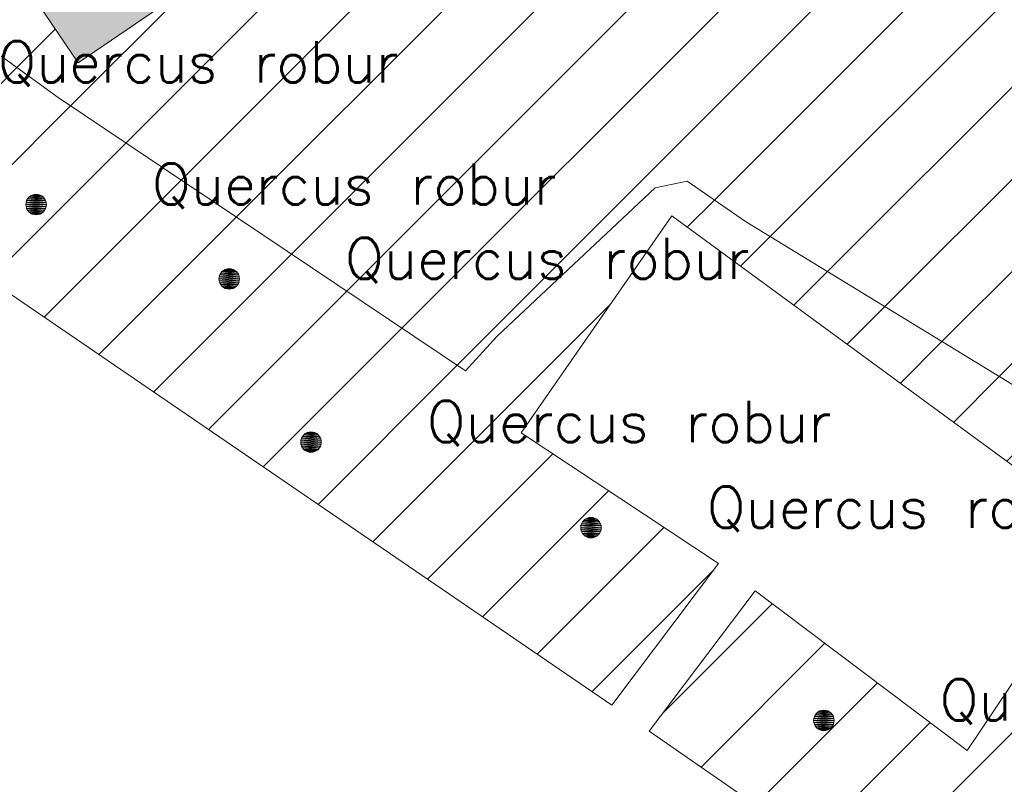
# Model space of a CAD drawing. Header units: metres. Extents: x 102852 to 107197, y 385458 to 392889.
# Tile 6 of 50: x 106671 to 106695, y 392522 to 392541. Entities that reach past the tile are written whole.
import ezdxf
from ezdxf.enums import TextEntityAlignment as Align

# ---------------------------------------------------------------- set-up
doc = ezdxf.new("R2010")
doc.units = ezdxf.units.M
for name, color, linetype, lineweight in [('0-BEPLANTING', 14, 'Continuous', 30), ('0-GRAS OM SPORTVELDEN', 2, 'Continuous', 30), ('0-VERHARDING', 5, 'Continuous', 30), ('B-WE-GR-STRUIK-G', 90, 'Continuous', 13), ('B-WE-IE-TERREINAFSCHEIDING_KUNSTMATIG_HEKWERK-G', 6, 'Continuous', 0), ('B-WE-VH-KANTVERHARDING-G', 60, 'Continuous', 13), ('Bomen', 84, 'Continuous', 0), ('Boomsoort', 10, 'Continuous', 0), ('N-WE-IE-TERREINAFSCHEIDING_KUNSTMATIG_HEKWERK-G', 6, 'Continuous', 0)]:
    doc.layers.add(name, color=color, linetype=linetype, lineweight=lineweight)
doc.styles.add('Style-txt', font='txt.shx')

# ---------------------------------------------------------------- blocks, each defined once
blk = doc.blocks.new('MPOLYGON_107')
at = {"layer": 'Bomen', "flags": 128}
for points in [[(106684.877, 392528.554), (106684.846, 392528.516), (106685.262, 392528.516)], [(106684.915, 392528.585), (106684.877, 392528.554), (106685.23, 392528.554)], [(106684.877, 392528.554), (106685.23, 392528.554), (106685.262, 392528.516)], [(106684.958, 392528.608), (106684.915, 392528.585), (106685.193, 392528.585)], [(106684.915, 392528.585), (106685.193, 392528.585), (106685.23, 392528.554)], [(106685.005, 392528.622), (106684.958, 392528.608), (106685.149, 392528.608)], [(106684.958, 392528.608), (106685.149, 392528.608), (106685.193, 392528.585)], [(106685.054, 392528.627), (106685.005, 392528.622), (106685.102, 392528.622)], [(106685.005, 392528.622), (106685.102, 392528.622), (106685.149, 392528.608)], [(106684.808, 392528.426), (106684.804, 392528.377), (106685.304, 392528.377)], [(106684.804, 392528.377), (106684.808, 392528.328), (106685.299, 392528.328)], [(106684.804, 392528.377), (106685.304, 392528.377), (106685.299, 392528.328)], [(106684.823, 392528.473), (106684.808, 392528.426), (106685.299, 392528.426)], [(106684.808, 392528.426), (106685.299, 392528.426), (106685.304, 392528.377)], [(106684.808, 392528.328), (106684.823, 392528.281), (106685.285, 392528.281)], [(106684.808, 392528.328), (106685.299, 392528.328), (106685.285, 392528.281)], [(106684.846, 392528.516), (106684.823, 392528.473), (106685.285, 392528.473)], [(106684.823, 392528.473), (106685.285, 392528.473), (106685.299, 392528.426)], [(106684.846, 392528.516), (106685.262, 392528.516), (106685.285, 392528.473)], [(106684.823, 392528.281), (106684.846, 392528.238), (106685.262, 392528.238)], [(106684.823, 392528.281), (106685.285, 392528.281), (106685.262, 392528.238)], [(106684.846, 392528.238), (106684.877, 392528.2), (106685.23, 392528.2)], [(106684.846, 392528.238), (106685.262, 392528.238), (106685.23, 392528.2)], [(106684.877, 392528.2), (106684.915, 392528.169), (106685.193, 392528.169)], [(106684.877, 392528.2), (106685.23, 392528.2), (106685.193, 392528.169)], [(106684.915, 392528.169), (106684.958, 392528.146), (106685.149, 392528.146)], [(106684.915, 392528.169), (106685.193, 392528.169), (106685.149, 392528.146)], [(106684.958, 392528.146), (106685.005, 392528.132), (106685.102, 392528.132)], [(106684.958, 392528.146), (106685.149, 392528.146), (106685.102, 392528.132)], [(106685.005, 392528.132), (106685.102, 392528.132), (106685.054, 392528.127)]]:
    blk.add_lwpolyline(points, close=True, dxfattribs=at)
at = {"layer": 'Bomen', "color": 74, "true_color": 0x55aa00, "flags": 128}
for points in [[(106684.846, 392528.516), (106684.877, 392528.554)], [(106684.877, 392528.554), (106684.915, 392528.585)], [(106684.915, 392528.585), (106684.958, 392528.608)], [(106684.958, 392528.608), (106685.005, 392528.622)], [(106685.005, 392528.622), (106685.054, 392528.627)], [(106685.054, 392528.627), (106685.102, 392528.622)], [(106685.102, 392528.622), (106685.149, 392528.608)], [(106685.149, 392528.608), (106685.193, 392528.585)], [(106685.193, 392528.585), (106685.23, 392528.554)], [(106685.23, 392528.554), (106685.262, 392528.516)], [(106684.804, 392528.377), (106684.808, 392528.426)], [(106684.808, 392528.328), (106684.804, 392528.377)], [(106684.808, 392528.426), (106684.823, 392528.473)], [(106684.823, 392528.281), (106684.808, 392528.328)], [(106684.823, 392528.473), (106684.846, 392528.516)], [(106685.262, 392528.516), (106685.285, 392528.473)], [(106685.285, 392528.473), (106685.299, 392528.426)], [(106685.299, 392528.328), (106685.285, 392528.281)], [(106685.299, 392528.426), (106685.304, 392528.377)], [(106685.304, 392528.377), (106685.299, 392528.328)], [(106684.846, 392528.238), (106684.823, 392528.281)], [(106684.877, 392528.2), (106684.846, 392528.238)], [(106684.915, 392528.169), (106684.877, 392528.2)], [(106684.958, 392528.146), (106684.915, 392528.169)], [(106685.005, 392528.132), (106684.958, 392528.146)], [(106685.054, 392528.127), (106685.005, 392528.132)], [(106685.102, 392528.132), (106685.054, 392528.127)], [(106685.149, 392528.146), (106685.102, 392528.132)], [(106685.193, 392528.169), (106685.149, 392528.146)], [(106685.23, 392528.2), (106685.193, 392528.169)], [(106685.262, 392528.238), (106685.23, 392528.2)], [(106685.285, 392528.281), (106685.262, 392528.238)]]:
    blk.add_lwpolyline(points, dxfattribs=at)
at = {"layer": 'Bomen'}
for points in [[(106684.877, 392528.554), (106684.846, 392528.516), (106685.262, 392528.516)], [(106684.915, 392528.585), (106684.877, 392528.554), (106685.23, 392528.554)], [(106684.877, 392528.554), (106685.23, 392528.554), (106685.262, 392528.516)], [(106684.958, 392528.608), (106684.915, 392528.585), (106685.193, 392528.585)], [(106684.915, 392528.585), (106685.193, 392528.585), (106685.23, 392528.554)], [(106685.005, 392528.622), (106684.958, 392528.608), (106685.149, 392528.608)], [(106684.958, 392528.608), (106685.149, 392528.608), (106685.193, 392528.585)], [(106685.054, 392528.627), (106685.005, 392528.622), (106685.102, 392528.622)], [(106685.005, 392528.622), (106685.102, 392528.622), (106685.149, 392528.608)], [(106684.808, 392528.426), (106684.804, 392528.377), (106685.304, 392528.377)], [(106684.823, 392528.473), (106684.808, 392528.426), (106685.299, 392528.426)], [(106684.808, 392528.426), (106685.299, 392528.426), (106685.304, 392528.377)], [(106684.846, 392528.516), (106684.823, 392528.473), (106685.285, 392528.473)], [(106684.823, 392528.473), (106685.285, 392528.473), (106685.299, 392528.426)], [(106684.846, 392528.516), (106685.262, 392528.516), (106685.285, 392528.473)]]:
    blk.add_solid(points, dxfattribs=at)
at = {"layer": 'Bomen', "extrusion": (0, 0, -1)}
for points in [[(-106684.804, 392528.377), (-106684.808, 392528.328), (-106685.299, 392528.328)], [(-106684.804, 392528.377), (-106685.304, 392528.377), (-106685.299, 392528.328)], [(-106684.808, 392528.328), (-106684.823, 392528.281), (-106685.285, 392528.281)], [(-106684.808, 392528.328), (-106685.299, 392528.328), (-106685.285, 392528.281)], [(-106684.823, 392528.281), (-106684.846, 392528.238), (-106685.262, 392528.238)], [(-106684.823, 392528.281), (-106685.285, 392528.281), (-106685.262, 392528.238)], [(-106684.846, 392528.238), (-106684.877, 392528.2), (-106685.23, 392528.2)], [(-106684.846, 392528.238), (-106685.262, 392528.238), (-106685.23, 392528.2)], [(-106684.877, 392528.2), (-106684.915, 392528.169), (-106685.193, 392528.169)], [(-106684.877, 392528.2), (-106685.23, 392528.2), (-106685.193, 392528.169)], [(-106684.915, 392528.169), (-106684.958, 392528.146), (-106685.149, 392528.146)], [(-106684.915, 392528.169), (-106685.193, 392528.169), (-106685.149, 392528.146)], [(-106684.958, 392528.146), (-106685.005, 392528.132), (-106685.102, 392528.132)], [(-106684.958, 392528.146), (-106685.149, 392528.146), (-106685.102, 392528.132)], [(-106685.005, 392528.132), (-106685.102, 392528.132), (-106685.054, 392528.127)]]:
    blk.add_solid(points, dxfattribs=at)
blk = doc.blocks.new('MPOLYGON_121')
at = {"layer": 'Bomen', "flags": 128}
for points in [[(106671.454, 392536.471), (106671.411, 392536.448), (106671.689, 392536.448)], [(106671.501, 392536.485), (106671.454, 392536.471), (106671.646, 392536.471)], [(106671.454, 392536.471), (106671.646, 392536.471), (106671.689, 392536.448)], [(106671.55, 392536.49), (106671.501, 392536.485), (106671.599, 392536.485)], [(106671.501, 392536.485), (106671.599, 392536.485), (106671.646, 392536.471)], [(106671.305, 392536.289), (106671.3, 392536.24), (106671.8, 392536.24)], [(106671.3, 392536.24), (106671.305, 392536.191), (106671.795, 392536.191)], [(106671.3, 392536.24), (106671.8, 392536.24), (106671.795, 392536.191)], [(106671.319, 392536.336), (106671.305, 392536.289), (106671.795, 392536.289)], [(106671.305, 392536.289), (106671.795, 392536.289), (106671.8, 392536.24)], [(106671.342, 392536.379), (106671.319, 392536.336), (106671.781, 392536.336)], [(106671.319, 392536.336), (106671.781, 392536.336), (106671.795, 392536.289)], [(106671.373, 392536.417), (106671.342, 392536.379), (106671.758, 392536.379)], [(106671.342, 392536.379), (106671.758, 392536.379), (106671.781, 392536.336)], [(106671.411, 392536.448), (106671.373, 392536.417), (106671.727, 392536.417)], [(106671.373, 392536.417), (106671.727, 392536.417), (106671.758, 392536.379)], [(106671.411, 392536.448), (106671.689, 392536.448), (106671.727, 392536.417)], [(106671.305, 392536.191), (106671.319, 392536.144), (106671.781, 392536.144)], [(106671.305, 392536.191), (106671.795, 392536.191), (106671.781, 392536.144)], [(106671.319, 392536.144), (106671.342, 392536.101), (106671.758, 392536.101)], [(106671.319, 392536.144), (106671.781, 392536.144), (106671.758, 392536.101)], [(106671.342, 392536.101), (106671.373, 392536.063), (106671.727, 392536.063)], [(106671.342, 392536.101), (106671.758, 392536.101), (106671.727, 392536.063)], [(106671.373, 392536.063), (106671.411, 392536.032), (106671.689, 392536.032)], [(106671.373, 392536.063), (106671.727, 392536.063), (106671.689, 392536.032)], [(106671.411, 392536.032), (106671.454, 392536.009), (106671.646, 392536.009)], [(106671.411, 392536.032), (106671.689, 392536.032), (106671.646, 392536.009)], [(106671.454, 392536.009), (106671.501, 392535.995), (106671.599, 392535.995)], [(106671.454, 392536.009), (106671.646, 392536.009), (106671.599, 392535.995)], [(106671.501, 392535.995), (106671.599, 392535.995), (106671.55, 392535.99)]]:
    blk.add_lwpolyline(points, close=True, dxfattribs=at)
at = {"layer": 'Bomen', "color": 74, "true_color": 0x55aa00, "flags": 128}
for points in [[(106671.411, 392536.448), (106671.454, 392536.471)], [(106671.454, 392536.471), (106671.501, 392536.485)], [(106671.501, 392536.485), (106671.55, 392536.49)], [(106671.55, 392536.49), (106671.599, 392536.485)], [(106671.599, 392536.485), (106671.646, 392536.471)], [(106671.646, 392536.471), (106671.689, 392536.448)], [(106671.3, 392536.24), (106671.305, 392536.289)], [(106671.305, 392536.191), (106671.3, 392536.24)], [(106671.305, 392536.289), (106671.319, 392536.336)], [(106671.319, 392536.336), (106671.342, 392536.379)], [(106671.342, 392536.379), (106671.373, 392536.417)], [(106671.373, 392536.417), (106671.411, 392536.448)], [(106671.689, 392536.448), (106671.727, 392536.417)], [(106671.727, 392536.417), (106671.758, 392536.379)], [(106671.758, 392536.379), (106671.781, 392536.336)], [(106671.781, 392536.336), (106671.795, 392536.289)], [(106671.795, 392536.289), (106671.8, 392536.24)], [(106671.8, 392536.24), (106671.795, 392536.191)], [(106671.319, 392536.144), (106671.305, 392536.191)], [(106671.342, 392536.101), (106671.319, 392536.144)], [(106671.373, 392536.063), (106671.342, 392536.101)], [(106671.411, 392536.032), (106671.373, 392536.063)], [(106671.454, 392536.009), (106671.411, 392536.032)], [(106671.501, 392535.995), (106671.454, 392536.009)], [(106671.55, 392535.99), (106671.501, 392535.995)], [(106671.599, 392535.995), (106671.55, 392535.99)], [(106671.646, 392536.009), (106671.599, 392535.995)], [(106671.689, 392536.032), (106671.646, 392536.009)], [(106671.727, 392536.063), (106671.689, 392536.032)], [(106671.758, 392536.101), (106671.727, 392536.063)], [(106671.781, 392536.144), (106671.758, 392536.101)], [(106671.795, 392536.191), (106671.781, 392536.144)]]:
    blk.add_lwpolyline(points, dxfattribs=at)
at = {"layer": 'Bomen'}
for points in [[(106671.454, 392536.471), (106671.411, 392536.448), (106671.689, 392536.448)], [(106671.501, 392536.485), (106671.454, 392536.471), (106671.646, 392536.471)], [(106671.454, 392536.471), (106671.646, 392536.471), (106671.689, 392536.448)], [(106671.55, 392536.49), (106671.501, 392536.485), (106671.599, 392536.485)], [(106671.501, 392536.485), (106671.599, 392536.485), (106671.646, 392536.471)], [(106671.305, 392536.289), (106671.3, 392536.24), (106671.8, 392536.24)], [(106671.319, 392536.336), (106671.305, 392536.289), (106671.795, 392536.289)], [(106671.305, 392536.289), (106671.795, 392536.289), (106671.8, 392536.24)], [(106671.342, 392536.379), (106671.319, 392536.336), (106671.781, 392536.336)], [(106671.319, 392536.336), (106671.781, 392536.336), (106671.795, 392536.289)], [(106671.373, 392536.417), (106671.342, 392536.379), (106671.758, 392536.379)], [(106671.342, 392536.379), (106671.758, 392536.379), (106671.781, 392536.336)], [(106671.411, 392536.448), (106671.373, 392536.417), (106671.727, 392536.417)], [(106671.373, 392536.417), (106671.727, 392536.417), (106671.758, 392536.379)], [(106671.411, 392536.448), (106671.689, 392536.448), (106671.727, 392536.417)]]:
    blk.add_solid(points, dxfattribs=at)
at = {"layer": 'Bomen', "extrusion": (0, 0, -1)}
for points in [[(-106671.3, 392536.24), (-106671.305, 392536.191), (-106671.795, 392536.191)], [(-106671.3, 392536.24), (-106671.8, 392536.24), (-106671.795, 392536.191)], [(-106671.305, 392536.191), (-106671.319, 392536.144), (-106671.781, 392536.144)], [(-106671.305, 392536.191), (-106671.795, 392536.191), (-106671.781, 392536.144)], [(-106671.319, 392536.144), (-106671.342, 392536.101), (-106671.758, 392536.101)], [(-106671.319, 392536.144), (-106671.781, 392536.144), (-106671.758, 392536.101)], [(-106671.342, 392536.101), (-106671.373, 392536.063), (-106671.727, 392536.063)], [(-106671.342, 392536.101), (-106671.758, 392536.101), (-106671.727, 392536.063)], [(-106671.373, 392536.063), (-106671.411, 392536.032), (-106671.689, 392536.032)], [(-106671.373, 392536.063), (-106671.727, 392536.063), (-106671.689, 392536.032)], [(-106671.411, 392536.032), (-106671.454, 392536.009), (-106671.646, 392536.009)], [(-106671.411, 392536.032), (-106671.689, 392536.032), (-106671.646, 392536.009)], [(-106671.454, 392536.009), (-106671.501, 392535.995), (-106671.599, 392535.995)], [(-106671.454, 392536.009), (-106671.646, 392536.009), (-106671.599, 392535.995)], [(-106671.501, 392535.995), (-106671.599, 392535.995), (-106671.55, 392535.99)]]:
    blk.add_solid(points, dxfattribs=at)
blk = doc.blocks.new('MPOLYGON_122')
at = {"layer": 'Bomen', "flags": 128}
for points in [[(106676.042, 392534.569), (106676.019, 392534.526), (106676.481, 392534.526)], [(106676.073, 392534.607), (106676.042, 392534.569), (106676.458, 392534.569)], [(106676.042, 392534.569), (106676.458, 392534.569), (106676.481, 392534.526)], [(106676.111, 392534.638), (106676.073, 392534.607), (106676.427, 392534.607)], [(106676.073, 392534.607), (106676.427, 392534.607), (106676.458, 392534.569)], [(106676.154, 392534.661), (106676.111, 392534.638), (106676.389, 392534.638)], [(106676.111, 392534.638), (106676.389, 392534.638), (106676.427, 392534.607)], [(106676.201, 392534.675), (106676.154, 392534.661), (106676.346, 392534.661)], [(106676.154, 392534.661), (106676.346, 392534.661), (106676.389, 392534.638)], [(106676.25, 392534.68), (106676.201, 392534.675), (106676.299, 392534.675)], [(106676.201, 392534.675), (106676.299, 392534.675), (106676.346, 392534.661)], [(106676.005, 392534.479), (106676, 392534.43), (106676.5, 392534.43)], [(106676, 392534.43), (106676.005, 392534.381), (106676.495, 392534.381)], [(106676, 392534.43), (106676.5, 392534.43), (106676.495, 392534.381)], [(106676.019, 392534.526), (106676.005, 392534.479), (106676.495, 392534.479)], [(106676.005, 392534.479), (106676.495, 392534.479), (106676.5, 392534.43)], [(106676.005, 392534.381), (106676.019, 392534.334), (106676.481, 392534.334)], [(106676.005, 392534.381), (106676.495, 392534.381), (106676.481, 392534.334)], [(106676.019, 392534.526), (106676.481, 392534.526), (106676.495, 392534.479)], [(106676.019, 392534.334), (106676.042, 392534.291), (106676.458, 392534.291)], [(106676.019, 392534.334), (106676.481, 392534.334), (106676.458, 392534.291)], [(106676.042, 392534.291), (106676.073, 392534.253), (106676.427, 392534.253)], [(106676.042, 392534.291), (106676.458, 392534.291), (106676.427, 392534.253)], [(106676.073, 392534.253), (106676.111, 392534.222), (106676.389, 392534.222)], [(106676.073, 392534.253), (106676.427, 392534.253), (106676.389, 392534.222)], [(106676.111, 392534.222), (106676.154, 392534.199), (106676.346, 392534.199)], [(106676.111, 392534.222), (106676.389, 392534.222), (106676.346, 392534.199)], [(106676.154, 392534.199), (106676.201, 392534.185), (106676.299, 392534.185)], [(106676.154, 392534.199), (106676.346, 392534.199), (106676.299, 392534.185)], [(106676.201, 392534.185), (106676.299, 392534.185), (106676.25, 392534.18)]]:
    blk.add_lwpolyline(points, close=True, dxfattribs=at)
at = {"layer": 'Bomen', "color": 74, "true_color": 0x55aa00, "flags": 128}
for points in [[(106676.019, 392534.526), (106676.042, 392534.569)], [(106676.042, 392534.569), (106676.073, 392534.607)], [(106676.073, 392534.607), (106676.111, 392534.638)], [(106676.111, 392534.638), (106676.154, 392534.661)], [(106676.154, 392534.661), (106676.201, 392534.675)], [(106676.201, 392534.675), (106676.25, 392534.68)], [(106676.25, 392534.68), (106676.299, 392534.675)], [(106676.299, 392534.675), (106676.346, 392534.661)], [(106676.346, 392534.661), (106676.389, 392534.638)], [(106676.389, 392534.638), (106676.427, 392534.607)], [(106676.427, 392534.607), (106676.458, 392534.569)], [(106676.458, 392534.569), (106676.481, 392534.526)], [(106676, 392534.43), (106676.005, 392534.479)], [(106676.005, 392534.381), (106676, 392534.43)], [(106676.005, 392534.479), (106676.019, 392534.526)], [(106676.019, 392534.334), (106676.005, 392534.381)], [(106676.042, 392534.291), (106676.019, 392534.334)], [(106676.481, 392534.334), (106676.458, 392534.291)], [(106676.481, 392534.526), (106676.495, 392534.479)], [(106676.495, 392534.381), (106676.481, 392534.334)], [(106676.495, 392534.479), (106676.5, 392534.43)], [(106676.5, 392534.43), (106676.495, 392534.381)], [(106676.073, 392534.253), (106676.042, 392534.291)], [(106676.111, 392534.222), (106676.073, 392534.253)], [(106676.154, 392534.199), (106676.111, 392534.222)], [(106676.201, 392534.185), (106676.154, 392534.199)], [(106676.25, 392534.18), (106676.201, 392534.185)], [(106676.299, 392534.185), (106676.25, 392534.18)], [(106676.346, 392534.199), (106676.299, 392534.185)], [(106676.389, 392534.222), (106676.346, 392534.199)], [(106676.427, 392534.253), (106676.389, 392534.222)], [(106676.458, 392534.291), (106676.427, 392534.253)]]:
    blk.add_lwpolyline(points, dxfattribs=at)
at = {"layer": 'Bomen'}
for points in [[(106676.042, 392534.569), (106676.019, 392534.526), (106676.481, 392534.526)], [(106676.073, 392534.607), (106676.042, 392534.569), (106676.458, 392534.569)], [(106676.042, 392534.569), (106676.458, 392534.569), (106676.481, 392534.526)], [(106676.111, 392534.638), (106676.073, 392534.607), (106676.427, 392534.607)], [(106676.073, 392534.607), (106676.427, 392534.607), (106676.458, 392534.569)], [(106676.154, 392534.661), (106676.111, 392534.638), (106676.389, 392534.638)], [(106676.111, 392534.638), (106676.389, 392534.638), (106676.427, 392534.607)], [(106676.201, 392534.675), (106676.154, 392534.661), (106676.346, 392534.661)], [(106676.154, 392534.661), (106676.346, 392534.661), (106676.389, 392534.638)], [(106676.25, 392534.68), (106676.201, 392534.675), (106676.299, 392534.675)], [(106676.201, 392534.675), (106676.299, 392534.675), (106676.346, 392534.661)], [(106676.005, 392534.479), (106676, 392534.43), (106676.5, 392534.43)], [(106676.019, 392534.526), (106676.005, 392534.479), (106676.495, 392534.479)], [(106676.005, 392534.479), (106676.495, 392534.479), (106676.5, 392534.43)], [(106676.019, 392534.526), (106676.481, 392534.526), (106676.495, 392534.479)]]:
    blk.add_solid(points, dxfattribs=at)
at = {"layer": 'Bomen', "extrusion": (0, 0, -1)}
for points in [[(-106676, 392534.43), (-106676.005, 392534.381), (-106676.495, 392534.381)], [(-106676, 392534.43), (-106676.5, 392534.43), (-106676.495, 392534.381)], [(-106676.005, 392534.381), (-106676.019, 392534.334), (-106676.481, 392534.334)], [(-106676.005, 392534.381), (-106676.495, 392534.381), (-106676.481, 392534.334)], [(-106676.019, 392534.334), (-106676.042, 392534.291), (-106676.458, 392534.291)], [(-106676.019, 392534.334), (-106676.481, 392534.334), (-106676.458, 392534.291)], [(-106676.042, 392534.291), (-106676.073, 392534.253), (-106676.427, 392534.253)], [(-106676.042, 392534.291), (-106676.458, 392534.291), (-106676.427, 392534.253)], [(-106676.073, 392534.253), (-106676.111, 392534.222), (-106676.389, 392534.222)], [(-106676.073, 392534.253), (-106676.427, 392534.253), (-106676.389, 392534.222)], [(-106676.111, 392534.222), (-106676.154, 392534.199), (-106676.346, 392534.199)], [(-106676.111, 392534.222), (-106676.389, 392534.222), (-106676.346, 392534.199)], [(-106676.154, 392534.199), (-106676.201, 392534.185), (-106676.299, 392534.185)], [(-106676.154, 392534.199), (-106676.346, 392534.199), (-106676.299, 392534.185)], [(-106676.201, 392534.185), (-106676.299, 392534.185), (-106676.25, 392534.18)]]:
    blk.add_solid(points, dxfattribs=at)
blk = doc.blocks.new('MPOLYGON_123')
at = {"layer": 'Bomen', "flags": 128}
for points in [[(106678.191, 392530.705), (106678.144, 392530.691), (106678.336, 392530.691)], [(106678.24, 392530.71), (106678.191, 392530.705), (106678.289, 392530.705)], [(106678.191, 392530.705), (106678.289, 392530.705), (106678.336, 392530.691)], [(106677.995, 392530.509), (106677.99, 392530.46), (106678.49, 392530.46)], [(106677.99, 392530.46), (106677.995, 392530.411), (106678.485, 392530.411)], [(106677.99, 392530.46), (106678.49, 392530.46), (106678.485, 392530.411)], [(106678.009, 392530.556), (106677.995, 392530.509), (106678.485, 392530.509)], [(106677.995, 392530.509), (106678.485, 392530.509), (106678.49, 392530.46)], [(106678.032, 392530.599), (106678.009, 392530.556), (106678.471, 392530.556)], [(106678.009, 392530.556), (106678.471, 392530.556), (106678.485, 392530.509)], [(106678.063, 392530.637), (106678.032, 392530.599), (106678.448, 392530.599)], [(106678.032, 392530.599), (106678.448, 392530.599), (106678.471, 392530.556)], [(106678.101, 392530.668), (106678.063, 392530.637), (106678.417, 392530.637)], [(106678.063, 392530.637), (106678.417, 392530.637), (106678.448, 392530.599)], [(106678.144, 392530.691), (106678.101, 392530.668), (106678.379, 392530.668)], [(106678.101, 392530.668), (106678.379, 392530.668), (106678.417, 392530.637)], [(106678.144, 392530.691), (106678.336, 392530.691), (106678.379, 392530.668)], [(106677.995, 392530.411), (106678.009, 392530.364), (106678.471, 392530.364)], [(106677.995, 392530.411), (106678.485, 392530.411), (106678.471, 392530.364)], [(106678.009, 392530.364), (106678.032, 392530.321), (106678.448, 392530.321)], [(106678.009, 392530.364), (106678.471, 392530.364), (106678.448, 392530.321)], [(106678.032, 392530.321), (106678.063, 392530.283), (106678.417, 392530.283)], [(106678.032, 392530.321), (106678.448, 392530.321), (106678.417, 392530.283)], [(106678.063, 392530.283), (106678.101, 392530.252), (106678.379, 392530.252)], [(106678.063, 392530.283), (106678.417, 392530.283), (106678.379, 392530.252)], [(106678.101, 392530.252), (106678.144, 392530.229), (106678.336, 392530.229)], [(106678.101, 392530.252), (106678.379, 392530.252), (106678.336, 392530.229)], [(106678.144, 392530.229), (106678.191, 392530.215), (106678.289, 392530.215)], [(106678.144, 392530.229), (106678.336, 392530.229), (106678.289, 392530.215)], [(106678.191, 392530.215), (106678.289, 392530.215), (106678.24, 392530.21)]]:
    blk.add_lwpolyline(points, close=True, dxfattribs=at)
at = {"layer": 'Bomen', "color": 74, "true_color": 0x55aa00, "flags": 128}
for points in [[(106678.144, 392530.691), (106678.191, 392530.705)], [(106678.191, 392530.705), (106678.24, 392530.71)], [(106678.24, 392530.71), (106678.289, 392530.705)], [(106678.289, 392530.705), (106678.336, 392530.691)], [(106677.99, 392530.46), (106677.995, 392530.509)], [(106677.995, 392530.411), (106677.99, 392530.46)], [(106677.995, 392530.509), (106678.009, 392530.556)], [(106678.009, 392530.556), (106678.032, 392530.599)], [(106678.032, 392530.599), (106678.063, 392530.637)], [(106678.063, 392530.637), (106678.101, 392530.668)], [(106678.101, 392530.668), (106678.144, 392530.691)], [(106678.336, 392530.691), (106678.379, 392530.668)], [(106678.379, 392530.668), (106678.417, 392530.637)], [(106678.417, 392530.637), (106678.448, 392530.599)], [(106678.448, 392530.599), (106678.471, 392530.556)], [(106678.471, 392530.556), (106678.485, 392530.509)], [(106678.485, 392530.509), (106678.49, 392530.46)], [(106678.49, 392530.46), (106678.485, 392530.411)], [(106678.009, 392530.364), (106677.995, 392530.411)], [(106678.032, 392530.321), (106678.009, 392530.364)], [(106678.063, 392530.283), (106678.032, 392530.321)], [(106678.101, 392530.252), (106678.063, 392530.283)], [(106678.144, 392530.229), (106678.101, 392530.252)], [(106678.191, 392530.215), (106678.144, 392530.229)], [(106678.336, 392530.229), (106678.289, 392530.215)], [(106678.379, 392530.252), (106678.336, 392530.229)], [(106678.417, 392530.283), (106678.379, 392530.252)], [(106678.448, 392530.321), (106678.417, 392530.283)], [(106678.471, 392530.364), (106678.448, 392530.321)], [(106678.485, 392530.411), (106678.471, 392530.364)], [(106678.24, 392530.21), (106678.191, 392530.215)], [(106678.289, 392530.215), (106678.24, 392530.21)]]:
    blk.add_lwpolyline(points, dxfattribs=at)
at = {"layer": 'Bomen'}
for points in [[(106678.191, 392530.705), (106678.144, 392530.691), (106678.336, 392530.691)], [(106678.24, 392530.71), (106678.191, 392530.705), (106678.289, 392530.705)], [(106678.191, 392530.705), (106678.289, 392530.705), (106678.336, 392530.691)], [(106677.995, 392530.509), (106677.99, 392530.46), (106678.49, 392530.46)], [(106678.009, 392530.556), (106677.995, 392530.509), (106678.485, 392530.509)], [(106677.995, 392530.509), (106678.485, 392530.509), (106678.49, 392530.46)], [(106678.032, 392530.599), (106678.009, 392530.556), (106678.471, 392530.556)], [(106678.009, 392530.556), (106678.471, 392530.556), (106678.485, 392530.509)], [(106678.063, 392530.637), (106678.032, 392530.599), (106678.448, 392530.599)], [(106678.032, 392530.599), (106678.448, 392530.599), (106678.471, 392530.556)], [(106678.101, 392530.668), (106678.063, 392530.637), (106678.417, 392530.637)], [(106678.063, 392530.637), (106678.417, 392530.637), (106678.448, 392530.599)], [(106678.144, 392530.691), (106678.101, 392530.668), (106678.379, 392530.668)], [(106678.101, 392530.668), (106678.379, 392530.668), (106678.417, 392530.637)], [(106678.144, 392530.691), (106678.336, 392530.691), (106678.379, 392530.668)]]:
    blk.add_solid(points, dxfattribs=at)
at = {"layer": 'Bomen', "extrusion": (0, 0, -1)}
for points in [[(-106677.99, 392530.46), (-106677.995, 392530.411), (-106678.485, 392530.411)], [(-106677.99, 392530.46), (-106678.49, 392530.46), (-106678.485, 392530.411)], [(-106677.995, 392530.411), (-106678.009, 392530.364), (-106678.471, 392530.364)], [(-106677.995, 392530.411), (-106678.485, 392530.411), (-106678.471, 392530.364)], [(-106678.009, 392530.364), (-106678.032, 392530.321), (-106678.448, 392530.321)], [(-106678.009, 392530.364), (-106678.471, 392530.364), (-106678.448, 392530.321)], [(-106678.032, 392530.321), (-106678.063, 392530.283), (-106678.417, 392530.283)], [(-106678.032, 392530.321), (-106678.448, 392530.321), (-106678.417, 392530.283)], [(-106678.063, 392530.283), (-106678.101, 392530.252), (-106678.379, 392530.252)], [(-106678.063, 392530.283), (-106678.417, 392530.283), (-106678.379, 392530.252)], [(-106678.101, 392530.252), (-106678.144, 392530.229), (-106678.336, 392530.229)], [(-106678.101, 392530.252), (-106678.379, 392530.252), (-106678.336, 392530.229)], [(-106678.144, 392530.229), (-106678.191, 392530.215), (-106678.289, 392530.215)], [(-106678.144, 392530.229), (-106678.336, 392530.229), (-106678.289, 392530.215)], [(-106678.191, 392530.215), (-106678.289, 392530.215), (-106678.24, 392530.21)]]:
    blk.add_solid(points, dxfattribs=at)
blk = doc.blocks.new('MPOLYGON_210')
at = {"layer": 'Bomen', "flags": 128}
for points in [[(106690.492, 392523.783), (106690.478, 392523.736), (106690.968, 392523.736)], [(106690.515, 392523.826), (106690.492, 392523.783), (106690.954, 392523.783)], [(106690.492, 392523.783), (106690.954, 392523.783), (106690.968, 392523.736)], [(106690.546, 392523.864), (106690.515, 392523.826), (106690.931, 392523.826)], [(106690.515, 392523.826), (106690.931, 392523.826), (106690.954, 392523.783)], [(106690.584, 392523.895), (106690.546, 392523.864), (106690.9, 392523.864)], [(106690.546, 392523.864), (106690.9, 392523.864), (106690.931, 392523.826)], [(106690.627, 392523.918), (106690.584, 392523.895), (106690.862, 392523.895)], [(106690.584, 392523.895), (106690.862, 392523.895), (106690.9, 392523.864)], [(106690.674, 392523.932), (106690.627, 392523.918), (106690.819, 392523.918)], [(106690.627, 392523.918), (106690.819, 392523.918), (106690.862, 392523.895)], [(106690.723, 392523.937), (106690.674, 392523.932), (106690.772, 392523.932)], [(106690.674, 392523.932), (106690.772, 392523.932), (106690.819, 392523.918)], [(106690.478, 392523.736), (106690.473, 392523.687), (106690.973, 392523.687)], [(106690.473, 392523.687), (106690.478, 392523.638), (106690.968, 392523.638)], [(106690.473, 392523.687), (106690.973, 392523.687), (106690.968, 392523.638)], [(106690.478, 392523.736), (106690.968, 392523.736), (106690.973, 392523.687)], [(106690.478, 392523.638), (106690.492, 392523.591), (106690.954, 392523.591)], [(106690.478, 392523.638), (106690.968, 392523.638), (106690.954, 392523.591)], [(106690.492, 392523.591), (106690.515, 392523.548), (106690.931, 392523.548)], [(106690.492, 392523.591), (106690.954, 392523.591), (106690.931, 392523.548)], [(106690.515, 392523.548), (106690.546, 392523.51), (106690.9, 392523.51)], [(106690.515, 392523.548), (106690.931, 392523.548), (106690.9, 392523.51)], [(106690.546, 392523.51), (106690.584, 392523.479), (106690.862, 392523.479)], [(106690.546, 392523.51), (106690.9, 392523.51), (106690.862, 392523.479)], [(106690.584, 392523.479), (106690.627, 392523.456), (106690.819, 392523.456)], [(106690.584, 392523.479), (106690.862, 392523.479), (106690.819, 392523.456)], [(106690.627, 392523.456), (106690.674, 392523.442), (106690.772, 392523.442)], [(106690.627, 392523.456), (106690.819, 392523.456), (106690.772, 392523.442)], [(106690.674, 392523.442), (106690.772, 392523.442), (106690.723, 392523.437)]]:
    blk.add_lwpolyline(points, close=True, dxfattribs=at)
at = {"layer": 'Bomen', "color": 74, "true_color": 0x55aa00, "flags": 128}
for points in [[(106690.478, 392523.736), (106690.492, 392523.783)], [(106690.492, 392523.783), (106690.515, 392523.826)], [(106690.515, 392523.826), (106690.546, 392523.864)], [(106690.546, 392523.864), (106690.584, 392523.895)], [(106690.584, 392523.895), (106690.627, 392523.918)], [(106690.627, 392523.918), (106690.674, 392523.932)], [(106690.674, 392523.932), (106690.723, 392523.937)], [(106690.723, 392523.937), (106690.772, 392523.932)], [(106690.772, 392523.932), (106690.819, 392523.918)], [(106690.819, 392523.918), (106690.862, 392523.895)], [(106690.862, 392523.895), (106690.9, 392523.864)], [(106690.9, 392523.864), (106690.931, 392523.826)], [(106690.931, 392523.826), (106690.954, 392523.783)], [(106690.954, 392523.783), (106690.968, 392523.736)], [(106690.473, 392523.687), (106690.478, 392523.736)], [(106690.478, 392523.638), (106690.473, 392523.687)], [(106690.492, 392523.591), (106690.478, 392523.638)], [(106690.515, 392523.548), (106690.492, 392523.591)], [(106690.546, 392523.51), (106690.515, 392523.548)], [(106690.584, 392523.479), (106690.546, 392523.51)], [(106690.9, 392523.51), (106690.862, 392523.479)], [(106690.931, 392523.548), (106690.9, 392523.51)], [(106690.954, 392523.591), (106690.931, 392523.548)], [(106690.968, 392523.638), (106690.954, 392523.591)], [(106690.968, 392523.736), (106690.973, 392523.687)], [(106690.973, 392523.687), (106690.968, 392523.638)], [(106690.627, 392523.456), (106690.584, 392523.479)], [(106690.674, 392523.442), (106690.627, 392523.456)], [(106690.723, 392523.437), (106690.674, 392523.442)], [(106690.772, 392523.442), (106690.723, 392523.437)], [(106690.819, 392523.456), (106690.772, 392523.442)], [(106690.862, 392523.479), (106690.819, 392523.456)]]:
    blk.add_lwpolyline(points, dxfattribs=at)
at = {"layer": 'Bomen'}
for points in [[(106690.492, 392523.783), (106690.478, 392523.736), (106690.968, 392523.736)], [(106690.515, 392523.826), (106690.492, 392523.783), (106690.954, 392523.783)], [(106690.492, 392523.783), (106690.954, 392523.783), (106690.968, 392523.736)], [(106690.546, 392523.864), (106690.515, 392523.826), (106690.931, 392523.826)], [(106690.515, 392523.826), (106690.931, 392523.826), (106690.954, 392523.783)], [(106690.584, 392523.895), (106690.546, 392523.864), (106690.9, 392523.864)], [(106690.546, 392523.864), (106690.9, 392523.864), (106690.931, 392523.826)], [(106690.627, 392523.918), (106690.584, 392523.895), (106690.862, 392523.895)], [(106690.584, 392523.895), (106690.862, 392523.895), (106690.9, 392523.864)], [(106690.674, 392523.932), (106690.627, 392523.918), (106690.819, 392523.918)], [(106690.627, 392523.918), (106690.819, 392523.918), (106690.862, 392523.895)], [(106690.723, 392523.937), (106690.674, 392523.932), (106690.772, 392523.932)], [(106690.674, 392523.932), (106690.772, 392523.932), (106690.819, 392523.918)], [(106690.478, 392523.736), (106690.473, 392523.687), (106690.973, 392523.687)], [(106690.478, 392523.736), (106690.968, 392523.736), (106690.973, 392523.687)]]:
    blk.add_solid(points, dxfattribs=at)
at = {"layer": 'Bomen', "extrusion": (0, 0, -1)}
for points in [[(-106690.473, 392523.687), (-106690.478, 392523.638), (-106690.968, 392523.638)], [(-106690.473, 392523.687), (-106690.973, 392523.687), (-106690.968, 392523.638)], [(-106690.478, 392523.638), (-106690.492, 392523.591), (-106690.954, 392523.591)], [(-106690.478, 392523.638), (-106690.968, 392523.638), (-106690.954, 392523.591)], [(-106690.492, 392523.591), (-106690.515, 392523.548), (-106690.931, 392523.548)], [(-106690.492, 392523.591), (-106690.954, 392523.591), (-106690.931, 392523.548)], [(-106690.515, 392523.548), (-106690.546, 392523.51), (-106690.9, 392523.51)], [(-106690.515, 392523.548), (-106690.931, 392523.548), (-106690.9, 392523.51)], [(-106690.546, 392523.51), (-106690.584, 392523.479), (-106690.862, 392523.479)], [(-106690.546, 392523.51), (-106690.9, 392523.51), (-106690.862, 392523.479)], [(-106690.584, 392523.479), (-106690.627, 392523.456), (-106690.819, 392523.456)], [(-106690.584, 392523.479), (-106690.862, 392523.479), (-106690.819, 392523.456)], [(-106690.627, 392523.456), (-106690.674, 392523.442), (-106690.772, 392523.442)], [(-106690.627, 392523.456), (-106690.819, 392523.456), (-106690.772, 392523.442)], [(-106690.674, 392523.442), (-106690.772, 392523.442), (-106690.723, 392523.437)]]:
    blk.add_solid(points, dxfattribs=at)

msp = doc.modelspace()

# ---------------------------------------------------------------- hatches: boundary and pattern name
at = {"layer": '0-BEPLANTING'}
h = msp.add_hatch(dxfattribs=at)
h.set_pattern_fill('ANSI31', color=256, scale=0.1, pattern_type=2)
h.set_pattern_definition([(45, (0, 0), (-1.122532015, 1.122532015), [])])
h.paths.add_polyline_path([(106719.632, 392514.245), (106718.938, 392514.99), (106718.18, 392514.849), (106716.754, 392513.849), (106712.076, 392510.359), (106711.573, 392510.138), (106701.692, 392517.539), (106697.188, 392521.135), (106696.202, 392522.772), (106696.322, 392524.316), (106699.222, 392528.246), (106697.274, 392530.659), (106688.818, 392535.824), (106687.392, 392536.807), (106686.619, 392536.643), (106682.769, 392533.036), (106682.004, 392532.194), (106672.084, 392538.844), (106661.415, 392546.593), (106655.274, 392551.965), (106652.074, 392554.824), (106647.013, 392550.413), (106685.562, 392524.056), (106688.159, 392527.504), (106683.357, 392530.682), (106687.022, 392535.963), (106697.701, 392528.149), (106694.207, 392522.955), (106689.049, 392526.841), (106686.473, 392523.428), (106700.229, 392513.897), (106747.898, 392480.331), (106760.114, 392490.415), (106786.714, 392512.905), (106804.416, 392527.816), (106813.241, 392535.316), (106825.592, 392546.351), (106830.494, 392550.058), (106835.258, 392553.282), (106839.787, 392548.316), (106848.675, 392538.78), (106895.742, 392580.054), (106885.181, 392593.181), (106903.743, 392606.249), (106901.657, 392607.873), (106900.484, 392607.118), (106898.98, 392605.866), (106894.83, 392602.682), (106888.788, 392598.009), (106881.265, 392592.439), (106880.486, 392591.728), (106880.712, 392590.881), (106881.691, 392589.56), (106885.403, 392585.411), (106887.554, 392583.279), (106888.784, 392581.191), (106889.052, 392579.769), (106888.227, 392578.981), (106881.301, 392573.86), (106875.765, 392568.788), (106869.627, 392563.132), (106865.958, 392560.052), (106860.44, 392555.101), (106850.554, 392546.099), (106848.767, 392545.241), (106847.521, 392545.737), (106843.495, 392551.702), (106839.644, 392556.665), (106837.241, 392559.165), (106836.321, 392558.62), (106834.933, 392557.55), (106829.126, 392553.423), (106819.728, 392546.555), (106810.591, 392540.216), (106809.411, 392539.399), (106807.28, 392537.802), (106805.589, 392535.946), (106803.836, 392533.195), (106797.846, 392528.632), (106788.908, 392521.609), (106779.307, 392514.119), (106772.597, 392509.291), (106765.29, 392503.863), (106757.373, 392497.804), (106744.929, 392488.447), (106743.664, 392487.535), (106742.024, 392487.917), (106739.864, 392489.057), (106738.175, 392490.178), (106736.203, 392491.857), (106726.157, 392505.387)])
h.paths.add_polyline_path([(106699.614, 392543.22), (106698.705, 392541.649), (106697.647, 392537.64), (106698.702, 392535.525), (106704.303, 392527.935), (106712.882, 392516.441), (106713.785, 392515.756), (106715.067, 392516.126), (106716.858, 392517.388), (106717.101, 392517.731), (106716.948, 392518.396), (106712.316, 392525.322), (106709.402, 392530.571), (106708.791, 392530.144)])
at = {"layer": '0-GRAS OM SPORTVELDEN', "ltscale": 0.2}
h = msp.add_hatch(dxfattribs=at)
h.set_pattern_fill('ANSI31', color=256, scale=0.1, pattern_type=2)
h.set_pattern_definition([(45, (0.0001, -2e-20), (-1.122532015, 1.122532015), [])])
h.paths.add_polyline_path([(106699.614, 392543.22), (106701.786, 392544.736), (106698.685, 392548.144), (106698.068, 392548.888), (106697.594, 392549.567), (106696.581, 392551.042), (106692.036, 392557.715), (106684.596, 392552.902), (106684.376, 392552.032), (106686.375, 392549.084), (106672.574, 392539.687), (106666.753, 392548.265), (106680.539, 392557.637), (106682.538, 392554.692), (106683.476, 392554.528), (106690.958, 392559.343), (106674.178, 392584.164), (106703.298, 392607.168), (106704.266, 392607.95), (106705.304, 392608.521), (106736.985, 392627.973), (106743.105, 392619.568), (106745.323, 392621.209), (106744.699, 392621.923), (106745.498, 392622.471), (106746.058, 392621.742), (106748.221, 392623.288), (106748.137, 392623.451), (106737.284, 392636.269), (106736.454, 392635.569), (106718.467, 392622.837), (106718.55, 392622.621), (106718.557, 392621.543), (106718.026, 392620.607), (106715.56, 392618.864), (106707.807, 392614.021), (106700.324, 392608.965), (106692.776, 392603.3), (106684.025, 392596.591), (106676.653, 392590.701), (106672.913, 392588.234), (106670.987, 392587.691), (106670.188, 392587.868), (106667.968, 392590.155), (106667.449, 392589.503), (106669.971, 392587.493), (106668.447, 392585.374), (106665.824, 392587.465), (106665.2, 392586.682), (106667.215, 392585.28), (106669.82, 392582.755), (106671.342, 392581.09), (106672.673, 392579.289), (106673.83, 392577.418), (106675.119, 392575.367), (106679.118, 392570.634), (106682.137, 392566.65), (106682.7, 392565.327), (106682.662, 392564.337), (106681.467, 392562.832), (106679.193, 392561.809), (106677.797, 392562.217), (106676.526, 392563.934), (106671.746, 392572.29), (106652.074, 392554.824), (106655.274, 392551.965), (106661.415, 392546.593), (106672.084, 392538.844), (106682.004, 392532.194), (106682.769, 392533.036), (106686.619, 392536.643), (106687.392, 392536.807), (106688.818, 392535.824), (106697.274, 392530.659), (106697.647, 392537.64), (106698.705, 392541.649)])
at = {"layer": '0-VERHARDING', "true_color": 0x939598, "extrusion": (0, 0, -1)}
msp.add_hatch(color=252, dxfattribs=at).paths.add_polyline_path([(-106672.574, 392539.687), (-106686.375, 392549.084), (-106684.376, 392552.032), (-106684.596, 392552.902), (-106692.036, 392557.715), (-106690.958, 392559.343), (-106683.476, 392554.528), (-106682.538, 392554.692), (-106680.539, 392557.637), (-106666.753, 392548.265)])

# ---------------------------------------------------------------- linework, layer by layer
at = {"layer": 'B-WE-GR-STRUIK-G', "flags": 128}
msp.add_lwpolyline([(106652.074, 392554.824), (106655.274, 392551.965), (106661.415, 392546.593), (106672.084, 392538.844), (106682.004, 392532.194), (106682.769, 392533.036), (106686.619, 392536.643), (106687.392, 392536.807), (106688.818, 392535.824), (106697.274, 392530.659), (106699.222, 392528.246), (106696.322, 392524.316), (106696.202, 392522.772), (106697.188, 392521.135), (106701.692, 392517.539), (106711.573, 392510.138), (106712.076, 392510.359), (106716.754, 392513.849), (106718.18, 392514.849), (106718.938, 392514.99), (106719.632, 392514.245), (106726.157, 392505.387), (106736.203, 392491.857)], dxfattribs=at)
at = {"layer": 'B-WE-IE-TERREINAFSCHEIDING_KUNSTMATIG_HEKWERK-G', "flags": 128}
msp.add_lwpolyline([(106688.159, 392527.504), (106683.357, 392530.682), (106687.022, 392535.963), (106697.701, 392528.149), (106694.207, 392522.955), (106689.049, 392526.841)], dxfattribs=at)
at = {"layer": 'B-WE-VH-KANTVERHARDING-G', "flags": 128}
for points in [[(106674.192, 392584.166), (106690.958, 392559.343), (106683.476, 392554.528), (106682.538, 392554.692), (106680.539, 392557.637), (106666.753, 392548.265), (106672.574, 392539.687), (106686.375, 392549.084), (106684.376, 392552.032), (106684.596, 392552.902), (106692.036, 392557.715), (106696.581, 392551.042), (106697.594, 392549.567), (106698.068, 392548.888), (106698.685, 392548.144), (106701.786, 392544.736)], [(106685.562, 392524.056), (106688.159, 392527.504)], [(106686.473, 392523.428), (106689.049, 392526.841)]]:
    msp.add_lwpolyline(points, dxfattribs=at)
at = {"layer": 'N-WE-IE-TERREINAFSCHEIDING_KUNSTMATIG_HEKWERK-G', "flags": 128}
for points in [[(106727.501, 392642.599), (106713.127, 392630.212), (106696.091, 392615.439), (106673.858, 392596.383), (106667.224, 392590.79), (106667.968, 392590.155), (106665.2, 392586.682), (106667.215, 392585.28), (106669.82, 392582.755), (106671.342, 392581.09), (106672.673, 392579.289), (106673.83, 392577.418), (106675.119, 392575.367), (106671.746, 392572.29), (106652.074, 392554.824), (106647.013, 392550.413), (106685.562, 392524.056)], [(106686.473, 392523.428), (106700.229, 392513.897), (106747.898, 392480.331), (106760.114, 392490.415), (106786.714, 392512.905), (106804.416, 392527.816), (106813.241, 392535.316), (106825.592, 392546.351), (106830.494, 392550.058), (106835.258, 392553.282), (106839.787, 392548.316), (106848.675, 392538.78), (106895.742, 392580.054), (106885.181, 392593.181), (106903.743, 392606.249)]]:
    msp.add_lwpolyline(points, dxfattribs=at)

# ---------------------------------------------------------------- block references
at = {"layer": 'Bomen', "rotation": 360}
for name in ['MPOLYGON_121', 'MPOLYGON_122', 'MPOLYGON_123', 'MPOLYGON_107', 'MPOLYGON_210']:
    msp.add_blockref(name, (0, 0, 0.134), dxfattribs=at)

# ---------------------------------------------------------------- texts
at = {"layer": 'Boomsoort', "color": 7, "style": 'Style-txt'}
for p in [(106680.369, 392539.212, 0.134), (106684.217, 392536.24, 0.134), (106688.917, 392534.43, 0.134), (106690.907, 392530.46, 0.134), (106697.72, 392528.377, 0.134), (106703.39, 392523.687, 0.134)]:
    msp.add_text('Quercus robur', height=1, dxfattribs=at).set_placement(p, align=Align.RIGHT)

doc.saveas('drawing.dxf')
